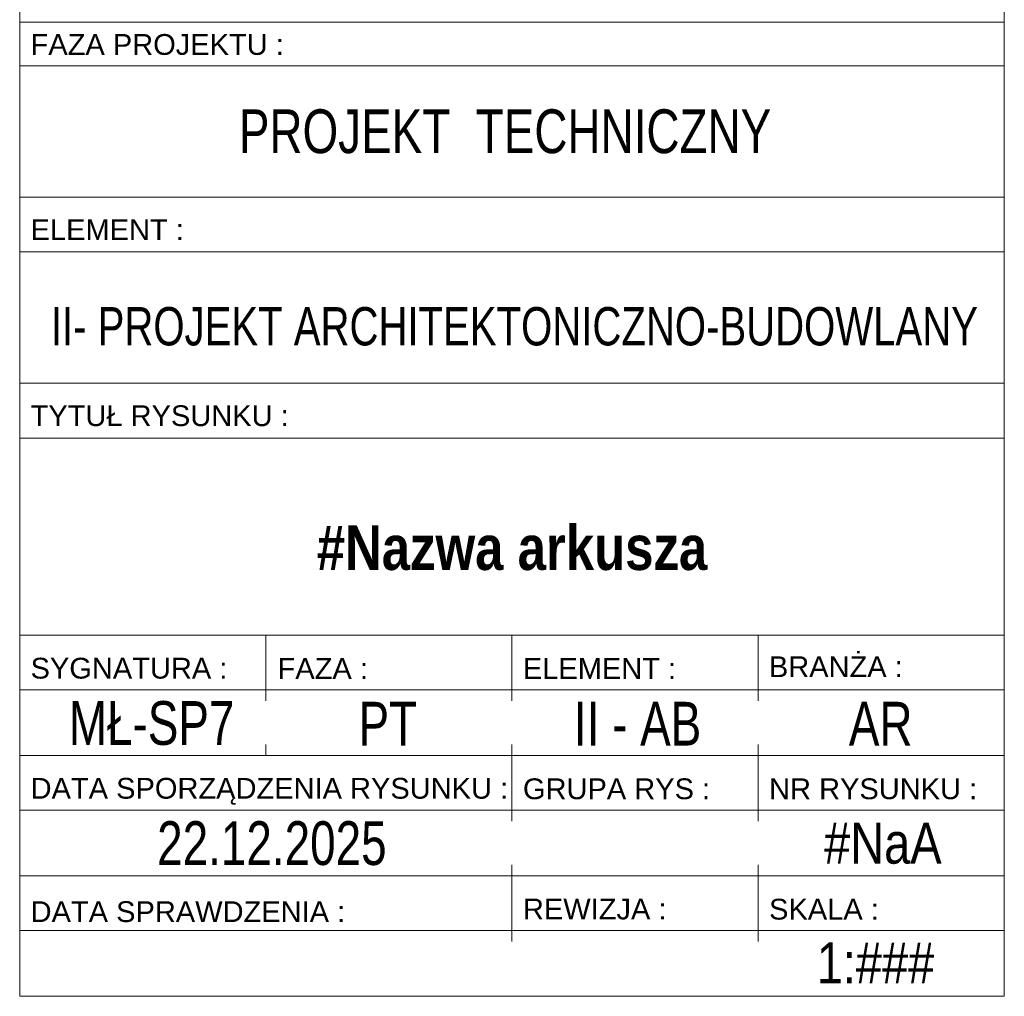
# Model space of a CAD drawing. Header units: centimetres. Extents: x 4440 to 22481, y -13438 to -10264.
# Tile 12 of 20: x 21873 to 22449, y -13438 to -12867. Entities that reach past the tile are written whole.
import ezdxf

# ---------------------------------------------------------------- set-up
doc = ezdxf.new("R2010")
doc.units = ezdxf.units.CM
doc.header["$MEASUREMENT"] = 0
doc.styles.add('GENERATED_STYLE_2', font='txt')
doc.styles.add('GENERATED_STYLE_3', font='txt')
doc.styles.add('GENERATED_STYLE_4', font='txt')

msp = doc.modelspace()

# ---------------------------------------------------------------- linework, layer by layer
at = {"color": 7, "linetype": 'Continuous', "lineweight": 13}
for p, q in [((21872.77, -12868.81), (22448.77, -12868.81)), ((21872.77, -12868.81), (22448.77, -12868.81)), ((21872.77, -12894.41), (22448.77, -12894.41)), ((21872.77, -12971.21), (22448.77, -12971.21)), ((21872.77, -13003.21), (22448.77, -13003.21)), ((21872.77, -13080.01), (22448.77, -13080.01)), ((21872.77, -13112.01), (22448.77, -13112.01)), ((21872.77, -13227.21), (22448.77, -13227.21)), ((22016.77, -13227.21), (22016.77, -13265.64)), ((22160.77, -13227.21), (22160.77, -13265.64)), ((22304.77, -13227.21), (22304.77, -13265.64)), ((21872.77, -13259.24), (22448.77, -13259.24)), ((22016.77, -13291.24), (22016.77, -13297.64)), ((22160.77, -13291.24), (22160.77, -13336.04)), ((22304.77, -13291.24), (22304.77, -13336.04)), ((21872.77, -13297.64), (22448.77, -13297.64)), ((21872.77, -13329.64), (22448.77, -13329.64)), ((22160.77, -13361.64), (22160.77, -13406.44)), ((22304.77, -13361.64), (22304.77, -13406.44)), ((21872.77, -13368.04), (22448.77, -13368.04)), ((21872.77, -13400.04), (22448.77, -13400.04))]:
    msp.add_line(p, q, dxfattribs=at)
at = {"color": 7, "linetype": 'Continuous', "lineweight": 13, "flags": 128}
msp.add_lwpolyline([(21872.77, -11161.7), (22448.77, -11161.7), (22448.77, -13438.44), (21872.77, -13438.44)], close=True, dxfattribs=at)

# ---------------------------------------------------------------- texts
at = {"color": 7, "linetype": 'Continuous', "lineweight": 13}
for s, insert, char_height, attachment_point, style in [('\\A1;{\\pql;\\fArial|b0|i0|c238|p38;FAZA PROJEKTU\\fArial|b0|i0|c238|p38; \\fArial|b0|i0|c238|p38;:}', (21879.14, -12881.97), 12.16, 4, 'GENERATED_STYLE_2'), ('\\A1;{\\W0.750000x;\\pqc;\\fArial|b0|i0|c238|p38;PROJEKT  TECHNICZNY}', (22156.7, -12932.81), 25.6, 5, 'GENERATED_STYLE_2'), ('\\A1;{\\pql;\\fArial|b0|i0|c238|p38;ELEMENT\\fArial|b0|i0|c238|p38; \\fArial|b0|i0|c238|p38;:}', (21879.14, -12990.13), 12.16, 4, 'GENERATED_STYLE_2'), ('\\A1;{\\W0.750000x;\\pqc;\\fArial|b0|i0|c238|p38;II- PROJEKT ARCHITEKTONICZNO-BUDOWLANY}', (22162.18, -13046.8), 22.4, 5, 'GENERATED_STYLE_2'), ('\\A1;{\\pql;\\fArial|b0|i0|c238|p38;TYTUŁ RYSUNKU\\fArial|b0|i0|c238|p38; \\fArial|b0|i0|c238|p38;:}', (21879.14, -13099.03), 12.16, 4, 'GENERATED_STYLE_2'), ('\\A1;{\\pqc;\\fArial Narrow|b1|i0|c0|p34;#Nazwa arkusza}', (22160.77, -13189.51), 26, 8, 'GENERATED_STYLE_4'), ('\\A1;{\\pql;\\fArial|b0|i0|c238|p38;SYGNATURA\\fArial|b0|i0|c238|p38; \\fArial|b0|i0|c238|p38;:}', (21879.14, -13246.67), 12.16, 4, 'GENERATED_STYLE_2'), ('\\A1;{\\pql;\\fArial|b0|i0|c238|p38;FAZA\\fArial|b0|i0|c238|p38; \\fArial|b0|i0|c238|p38;:}', (22023.64, -13246.76), 12.16, 4, 'GENERATED_STYLE_2'), ('\\A1;{\\pql;\\fArial|b0|i0|c238|p38;ELEMENT\\fArial|b0|i0|c238|p38; \\fArial|b0|i0|c238|p38;:}', (22167.14, -13246.76), 12.16, 4, 'GENERATED_STYLE_2'), ('\\A1;{\\pql;\\fArial|b0|i0|c238|p38;BRANŻA\\fArial|b0|i0|c238|p38; \\fArial|b0|i0|c238|p38;:}', (22311.05, -13245.72), 12.16, 4, 'GENERATED_STYLE_2'), ('\\A1;{\\W0.750000x;\\pqc;\\fArial|b0|i0|c238|p38;MŁ-SP7}', (21949.97, -13278.82), 25.6, 5, 'GENERATED_STYLE_2'), ('\\A1;{\\W0.750000x;\\pqc;\\fArial|b0|i0|c238|p38;PT}', (22088.12, -13279.05), 25.6, 5, 'GENERATED_STYLE_2'), ('\\A1;{\\W0.750000x;\\pqc;\\fArial|b0|i0|c238|p38;II - AB}', (22234.26, -13279.04), 25.6, 5, 'GENERATED_STYLE_2'), ('\\A1;{\\W0.750000x;\\pqc;\\fArial|b0|i0|c238|p38;AR}', (22376.45, -13279.04), 25.6, 5, 'GENERATED_STYLE_2'), ('\\A1;{\\pql;\\fArial|b0|i0|c238|p38;DATA \\fArial|b0|i0|c238|p38;SPORZĄDZENIA RYSUNKU \\fArial|b0|i0|c238|p38;:}', (21879.17, -13318.61), 12.16, 4, 'GENERATED_STYLE_2'), ('\\A1;{\\pql;\\fArial|b0|i0|c238|p38;GRUPA RYS :}', (22167.17, -13317.19), 12.16, 4, 'GENERATED_STYLE_2'), ('\\A1;{\\pql;\\fArial|b0|i0|c238|p38;NR RYSUNKU \\fArial|b0|i0|c238|p38;:}', (22311.17, -13317.19), 12.16, 4, 'GENERATED_STYLE_2'), ('\\A1;{\\W0.750000x;\\pqc;\\fArial|b0|i0|c238|p38;22.12.2025}', (22020.31, -13349.05), 25.6, 5, 'GENERATED_STYLE_2'), ('\\A1;{\\pqc;\\pt600.124,827.854;\\fArial Narrow|b0|i0|c0|p34;#NaA}', (22377.73, -13336.87), 24, 2, 'GENERATED_STYLE_3'), ('\\A1;{\\pql;\\fArial|b0|i0|c238|p38;DATA \\fArial|b0|i0|c238|p38;SPRAWDZENIA \\fArial|b0|i0|c238|p38;:}', (21879.17, -13389.03), 12.16, 4, 'GENERATED_STYLE_2'), ('\\A1;{\\pql;\\fArial|b0|i0|c238|p38;REWIZJA \\fArial|b0|i0|c238|p38;:}', (22167.17, -13387.48), 12.16, 4, 'GENERATED_STYLE_2'), ('\\A1;{\\pql;\\fArial|b0|i0|c238|p38;SKALA :}', (22311.17, -13387.59), 12.16, 4, 'GENERATED_STYLE_2'), ('\\A1;{\\pqc;\\fArial Narrow|b0|i0|c0|p34;1:###}', (22373.42, -13430.92), 24, 8, 'GENERATED_STYLE_3')]:
    msp.add_mtext(s, dxfattribs=dict(at, insert=insert, char_height=char_height, attachment_point=attachment_point, style=style))

doc.saveas('drawing.dxf')
